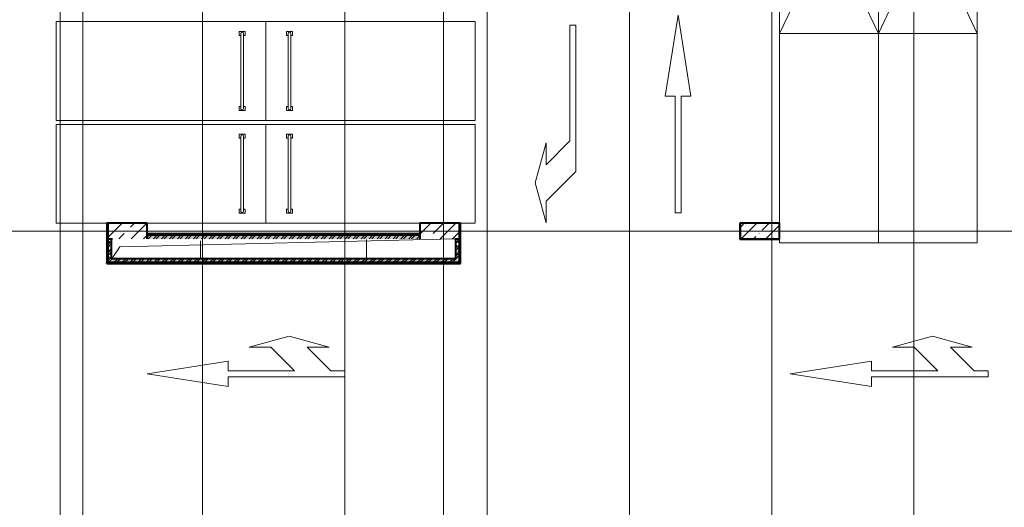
# Model space of a CAD drawing. Header units: millimetres. Extents: x 2069 to 83669, y 801 to 118701.
# Tile 104 of 145: x 23630 to 48542, y 63460 to 75804. Entities that reach past the tile are written whole.
import ezdxf

# ---------------------------------------------------------------- set-up
doc = ezdxf.new("R2010")
doc.units = ezdxf.units.MM
doc.linetypes.add('ADSK_Линия сетки', pattern=[25, 20, -2.5, 0, -2.5])
for name, color, linetype, lineweight in [('Несущие колонны', 7, 'Continuous', 18), ('Оси', 7, 'Continuous', 9), ('Парковка', 7, 'Continuous', 18), ('Стены разрез', 7, 'Continuous', 40), ('Стены штриховка', 7, 'Continuous', 40), ('Фундамент несущей конструкции', 7, 'Continuous', 18)]:
    doc.layers.add(name, color=color, linetype=linetype, lineweight=lineweight)
pattern_1 = [(50, (0, 0), (218.6211678, -19.1267987), [22.86, -251.46]), (355, (0, 0), (-42.2918743, 229.2684153), [18.288, -201.168]), (100.451, (18.22, -1.6), (176.3310746, 210.139632), [19.428, -213.708]), (46.184, (0, 60.96), (325.29495, -50.4516404), [34.29, -377.19]), (96.636, (27.1, 56.76), (284.8830085, 296.912656), [29.142, -320.562]), (351.184, (0, 60.96), (284.8858166, 296.910704), [27.432, -301.752]), (21, (30.48, 45.72), (181.9375257, -122.7183205), [22.86, -251.46]), (326, (30.48, 45.72), (74.1622266, 221.0261817), [18.288, -201.168]), (71.451, (45.64, 35.5), (256.100348, 98.305262), [19.428, -213.708]), (37.5, (0, 0), (3.70638957, 101.46589536), [3.353, -195.377, 3.353, -200.863, -201.93]), (37.5, (0, 0), (3.70638957, 101.46589536), [-402.946, 3.353, -198.577]), (7.5, (0, 0), (80.18357624, 120.2165259), [3.353, -113.081, 3.353, -190.805, -76.962]), (7.5, (0, 0), (80.18357624, 120.2165259), [-310.591, 3.353, -73.609]), (327.5, (-67.97, 0), (162.70864647, -6.87497134), [3.353, -72.847, 3.353, -234.391, -315.468]), (327.5, (-67.97, 0), (162.70864647, -6.87497134), [-313.944, 3.353, -312.115]), (317.5, (-98.45, 0), (177.7546761, 30.511831), [3.353, -95.707, 3.353, -154.534, -224.028]), (317.5, (-98.45, 0), (177.7546761, 30.511831), [-256.946, 3.353, -220.675])]
pattern_2 = [(45, (0, 0), (-101.0278814, 101.0278814), []), (45, (67.35, 0), (-101.0278814, 101.0278814), [])]
pattern_3 = [(0, (0, 0), (406.4, 101.6), [33.528, -271.272, 33.528, -271.272, -1625.6]), (0, (0, 0), (406.4, 101.6), [-609.6, 33.528, -576.072, 33.528, -271.272, -711.2]), (0, (0, 0), (406.4, 101.6), [-1524, 33.528, -169.672, 33.528, -474.472]), (120, (152.4, 50.8), (-291.188181, 301.1527241), [33.528, -271.272, 33.528, -271.272, -1625.6]), (120, (152.4, 50.8), (-291.188181, 301.1527241), [-609.6, 33.528, -576.072, 33.528, -271.272, -711.2]), (120, (152.4, 50.8), (-291.188181, 301.1527241), [-1524, 33.528, -169.672, 33.528, -474.472]), (240, (203.2, 254), (-115.211819, -402.7527241), [33.528, -271.272, 33.528, -271.272, -1625.6]), (240, (203.2, 254), (-115.211819, -402.7527241), [-609.6, 33.528, -576.072, 33.528, -271.272, -711.2]), (240, (203.2, 254), (-115.211819, -402.7527241), [-1524, 33.528, -169.672, 33.528, -474.472])]

# ---------------------------------------------------------------- blocks, each defined once
blk = doc.blocks.new('199_Парковочные места 3 класса и МГН - Малый класс-5604841-Оборудование_B2_-11_400__На лист секция 6_-11_400')
at = {"layer": 'Парковка', "color": 253, "true_color": 0xaaaaaa}
for p, q in [((2500, 5300), (0, 5300)), ((0, 5300), (0, 0)), ((2500, 2300), (2500, 5300)), ((250, 4775), (350, 4775)), ((250, 4625), (250, 4775)), ((300, 4735), (2200, 4735)), ((350, 4735), (350, 4775)), ((2150, 4735), (2150, 4775)), ((2150, 4775), (2250, 4775)), ((2250, 4625), (2250, 4775)), ((250, 4625), (350, 4625)), ((300, 4665), (2200, 4665)), ((350, 4625), (350, 4665)), ((2150, 4625), (2150, 4665)), ((2150, 4625), (2250, 4625)), ((2500, 0), (2500, 1275)), ((0, 0), (2500, 0))]:
    blk.add_line(p, q, dxfattribs=at)
for centre, start, end in [((300, 4700), 90, 270), ((2200, 4700), 270, 90)]:
    blk.add_arc(centre, 35, start, end, dxfattribs=at)
blk = doc.blocks.new('199_Парковочные места 3 класса и МГН - Средний класс-5604842-Оборудование_B2_-11_400__На лист секция 6_-11_400')
at = {"layer": 'Парковка', "color": 253, "true_color": 0xaaaaaa}
for p, q in [((2500, 5300), (0, 5300)), ((0, 5300), (0, 0)), ((2500, 0), (2500, 5300)), ((250, 4775), (350, 4775)), ((250, 4625), (250, 4775)), ((300, 4735), (2200, 4735)), ((350, 4735), (350, 4775)), ((2150, 4735), (2150, 4775)), ((2150, 4775), (2250, 4775)), ((2250, 4625), (2250, 4775)), ((250, 4625), (350, 4625)), ((300, 4665), (2200, 4665)), ((350, 4625), (350, 4665)), ((2150, 4625), (2150, 4665)), ((2150, 4625), (2250, 4625)), ((0, 0), (2500, 0))]:
    blk.add_line(p, q, dxfattribs=at)
for centre, start, end in [((300, 4700), 90, 270), ((2200, 4700), 270, 90)]:
    blk.add_arc(centre, 35, start, end, dxfattribs=at)
blk = doc.blocks.new('199_Парковочные места 3 класса и МГН - Малый класс-V13-Оборудование_B2_-11_400__На лист секция 6_-11_400')
at = {"layer": 'Парковка', "color": 253, "true_color": 0xaaaaaa}
for p, q in [((0, -5300), (0, 0)), ((0, 0), (2500, 0)), ((2500, 0), (2500, -375)), ((2500, -1400), (2500, -5300)), ((250, -4625), (250, -4775)), ((250, -4625), (350, -4625)), ((300, -4665), (2200, -4665)), ((350, -4625), (350, -4665)), ((2150, -4625), (2150, -4665)), ((2150, -4625), (2250, -4625)), ((2250, -4625), (2250, -4775)), ((250, -4775), (350, -4775)), ((300, -4735), (2200, -4735)), ((350, -4735), (350, -4775)), ((2150, -4735), (2150, -4775)), ((2150, -4775), (2250, -4775)), ((2500, -5300), (0, -5300))]:
    blk.add_line(p, q, dxfattribs=at)
for centre, start, end in [((300, -4700), 90, 270), ((2200, -4700), 270, 90)]:
    blk.add_arc(centre, 35, start, end, dxfattribs=at)
blk = doc.blocks.new('199_Парковочные места 3 класса и МГН - Средний класс-5604846-Оборудование_B2_-11_400__На лист секция 6_-11_400')
at = {"layer": 'Парковка', "color": 253, "true_color": 0xaaaaaa}
for p, q in [((0, -5300), (0, 0)), ((0, 0), (2500, 0)), ((2500, 0), (2500, -5300)), ((250, -4625), (250, -4775)), ((250, -4625), (350, -4625)), ((300, -4665), (2200, -4665)), ((350, -4625), (350, -4665)), ((2150, -4625), (2150, -4665)), ((2150, -4625), (2250, -4625)), ((2250, -4625), (2250, -4775)), ((250, -4775), (350, -4775)), ((300, -4735), (2200, -4735)), ((350, -4735), (350, -4775)), ((2150, -4735), (2150, -4775)), ((2150, -4775), (2250, -4775)), ((2500, -5300), (0, -5300))]:
    blk.add_line(p, q, dxfattribs=at)
for centre, start, end in [((300, -4700), 90, 270), ((2200, -4700), 270, 90)]:
    blk.add_arc(centre, 35, start, end, dxfattribs=at)
blk = doc.blocks.new('199_Парковочные места 3 класса и МГН - Средний класс-V15-Оборудование_B2_-11_400__На лист секция 6_-11_400')
at = {"layer": 'Парковка', "color": 253, "true_color": 0xaaaaaa}
for p, q in [((0, -5300), (0, 0)), ((0, 0), (2500, 0)), ((2500, 0), (2500, -100)), ((2500, -500), (2500, -5300)), ((2500, -5300), (0, -5300))]:
    blk.add_line(p, q, dxfattribs=at)
blk = doc.blocks.new('199_Парковочные места 3 класса и МГН - Средний класс-5604848-Оборудование_B2_-11_400__На лист секция 6_-11_400')
at = {"layer": 'Парковка', "color": 253, "true_color": 0xaaaaaa}
for p, q in [((0, -5300), (0, 0)), ((0, 0), (2500, 0)), ((2500, 0), (2500, -5300)), ((2500, -5300), (0, -5300))]:
    blk.add_line(p, q, dxfattribs=at)
blk = doc.blocks.new('199_Парковочные места 3 класса и МГН - Средний класс-5604847-Оборудование_B2_-11_400__На лист секция 6_-11_400')
at = {"layer": 'Парковка', "color": 253, "true_color": 0xaaaaaa}
for p, q in [((0, -5300), (2500, 0)), ((0, 0), (2500, -5300)), ((0, -5300), (0, 0)), ((0, 0), (2500, 0)), ((2500, 0), (2500, -5300)), ((250, -4625), (250, -4775)), ((250, -4625), (350, -4625)), ((300, -4665), (2200, -4665)), ((350, -4625), (350, -4665)), ((2150, -4625), (2150, -4665)), ((2150, -4625), (2250, -4625)), ((2250, -4625), (2250, -4775)), ((250, -4775), (350, -4775)), ((300, -4735), (2200, -4735)), ((350, -4735), (350, -4775)), ((2150, -4735), (2150, -4775)), ((2150, -4775), (2250, -4775)), ((2500, -5300), (0, -5300))]:
    blk.add_line(p, q, dxfattribs=at)
for centre, start, end in [((300, -4700), 90, 270), ((2200, -4700), 270, 90)]:
    blk.add_arc(centre, 35, start, end, dxfattribs=at)
blk = doc.blocks.new('199_Паркинг_Дорожная разметка - Стрелка_Прямо_Или_Поворот-4798529-Оборудование_B2_-11_400__На лист секция 6_-11_400')
at = {"layer": 'Парковка', "color": 253, "true_color": 0xaaaaaa}
for p, q in [((-240, 2504), (-564, 450)), ((84, 450), (-240, 2504)), ((-564, 450), (-315, 450)), ((-315, 450), (-315, -2500)), ((-165, -1230), (-165, 450)), ((-165, 450), (84, 450)), ((715, -1090), (435, -80)), ((435, -80), (435, -630)), ((435, -630), (-165, -1230)), ((435, -2100), (715, -1090)), ((-165, -2150), (435, -1550)), ((435, -1550), (435, -2100)), ((-165, -2500), (-165, -2150)), ((-315, -2500), (-165, -2500))]:
    blk.add_line(p, q, dxfattribs=at)
blk = doc.blocks.new('199_Паркинг_Дорожная разметка - Стрелка_Прямое_Движение-4798525-Оборудование_B2_-11_400__На лист секция 6_-11_400')
at = {"layer": 'Парковка', "color": 253, "true_color": 0xaaaaaa}
for p, q in [((0, 2504), (-324, 450)), ((324, 450), (0, 2504)), ((-324, 450), (-75, 450)), ((-75, 450), (-75, -2500)), ((75, -2500), (75, 450)), ((75, 450), (324, 450)), ((-75, -2500), (75, -2500))]:
    blk.add_line(p, q, dxfattribs=at)
blk = doc.blocks.new('199_Паркинг_Дорожная разметка - Стрелка_Поворот-4798527-Оборудование_B2_-11_400__На лист секция 6_-11_400')
at = {"layer": 'Парковка', "color": 253, "true_color": 0xaaaaaa}
for p, q in [((495, 1490), (215, 2500)), ((215, 2500), (215, 1950)), ((215, 1950), (-535, 1200)), ((215, 480), (495, 1490)), ((-535, 1200), (-535, -2500)), ((-385, 430), (215, 1030)), ((215, 1030), (215, 480)), ((-385, -2500), (-385, 430)), ((-535, -2500), (-385, -2500))]:
    blk.add_line(p, q, dxfattribs=at)
blk = doc.blocks.new('135_SLK_GD_AR_rvt-1-Оборудование_B2_-11_400__На лист секция 6_-11_400')
at = {"layer": 'Стены разрез', "lineweight": 9, "true_color": 0xaaaaaa}
h = blk.add_hatch(dxfattribs=at)
h.set_pattern_fill('FP_4', color=253, style=0, pattern_type=2)
h.set_pattern_definition(pattern_3)
h.paths.add_polyline_path([(-13032410, -9221200), (-13032410, -9220200), (-13032430, -9220200), (-13032430, -9221200)])
h = blk.add_hatch(dxfattribs=at)
h.set_pattern_fill('FP_4', color=253, style=0, pattern_type=2)
h.set_pattern_definition(pattern_3)
h.paths.add_polyline_path([(-13023490, -9221220), (-13023490, -9220200), (-13023510, -9220200), (-13023510, -9221220)])
h = blk.add_hatch(dxfattribs=at)
h.set_pattern_fill('FP_4', color=253, style=0, pattern_type=2)
h.set_pattern_definition(pattern_3)
h.paths.add_polyline_path([(-13024510, -9220500), (-13024510, -9220480), (-13031410, -9220480), (-13031410, -9220500), (-13024722, -9220500)])
h = blk.add_hatch(dxfattribs=at)
h.set_pattern_fill('FP_1', color=253, style=0, pattern_type=2)
h.set_pattern_definition(pattern_1)
h.paths.add_polyline_path([(-13024510, -9220600), (-13024510, -9220500), (-13031410, -9220500), (-13031410, -9220600), (-13024722, -9220600)])
h = blk.add_hatch(dxfattribs=at)
h.set_pattern_fill('FP_2', color=253, style=0, pattern_type=2)
h.set_pattern_definition(pattern_2)
h.paths.add_polyline_path([(-13024510, -9220600), (-13024510, -9220500), (-13031410, -9220500), (-13031410, -9220600), (-13024722, -9220600)])
h = blk.add_hatch(dxfattribs=at)
h.set_pattern_fill('FP_1', color=253, style=0, pattern_type=2)
h.set_pattern_definition(pattern_1)
h.paths.add_polyline_path([(-13032310, -9221200), (-13032310, -9220600), (-13032410, -9220600), (-13032410, -9221200)])
h = blk.add_hatch(dxfattribs=at)
h.set_pattern_fill('FP_2', color=253, style=0, pattern_type=2)
h.set_pattern_definition(pattern_2)
h.paths.add_polyline_path([(-13032310, -9221200), (-13032310, -9220600), (-13032410, -9220600), (-13032410, -9221200)])
h = blk.add_hatch(dxfattribs=at)
h.set_pattern_fill('FP_1', color=253, style=0, pattern_type=2)
h.set_pattern_definition(pattern_1)
h.paths.add_polyline_path([(-13023510, -9221100), (-13023510, -9220600), (-13023610, -9220600), (-13023610, -9221100)])
h = blk.add_hatch(dxfattribs=at)
h.set_pattern_fill('FP_2', color=253, style=0, pattern_type=2)
h.set_pattern_definition(pattern_2)
h.paths.add_polyline_path([(-13023510, -9221100), (-13023510, -9220600), (-13023610, -9220600), (-13023610, -9221100)])
h = blk.add_hatch(dxfattribs=at)
h.set_pattern_fill('FP_4', color=253, style=0, pattern_type=2)
h.set_pattern_definition(pattern_3)
h.paths.add_polyline_path([(-13023510, -9221220), (-13023510, -9221200), (-13032430, -9221200), (-13032430, -9221220), (-13024722, -9221220)])
h = blk.add_hatch(dxfattribs=at)
h.set_pattern_fill('FP_1', color=253, style=0, pattern_type=2)
h.set_pattern_definition(pattern_1)
h.paths.add_polyline_path([(-13023510, -9221200), (-13023510, -9221100), (-13032310, -9221100), (-13032310, -9221200), (-13024722, -9221200)])
h = blk.add_hatch(dxfattribs=at)
h.set_pattern_fill('FP_2', color=253, style=0, pattern_type=2)
h.set_pattern_definition(pattern_2)
h.paths.add_polyline_path([(-13023510, -9221200), (-13023510, -9221100), (-13032310, -9221100), (-13032310, -9221200), (-13024722, -9221200)])
at = {"color": 253, "lineweight": 18, "true_color": 0xaaaaaa}
for p, q in [((-13032103, -9220798), (-13032290, -9221080)), ((-13023630, -9220600), (-13032103, -9220798))]:
    blk.add_line(p, q, dxfattribs=at)
at = {"layer": 'Стены разрез', "color": 253, "true_color": 0xaaaaaa}
for p, q in [((-13032430, -9220198), (-13032435, -9220198)), ((-13032435, -9220198), (-13032435, -9220200)), ((-13032435, -9220200), (-13032435, -9221200)), ((-13031408, -9220198), (-13032430, -9220198)), ((-13031408, -9220200), (-13031408, -9220198)), ((-13031408, -9220455), (-13031408, -9220200)), ((-13024510, -9220198), (-13024512, -9220198)), ((-13024512, -9220198), (-13024512, -9220455)), ((-13023490, -9220198), (-13024510, -9220198)), ((-13023485, -9220198), (-13023490, -9220198)), ((-13023485, -9220200), (-13023485, -9220198)), ((-13023485, -9221225), (-13023485, -9220200)), ((-13016410, -9220198), (-13016412, -9220198)), ((-13016412, -9220198), (-13016412, -9220602)), ((-13015408, -9220198), (-13016410, -9220198)), ((-13015408, -9220200), (-13015408, -9220198)), ((-13015408, -9220602), (-13015408, -9220200)), ((-13031410, -9220455), (-13031408, -9220455)), ((-13024510, -9220475), (-13031410, -9220475)), ((-13024510, -9220500), (-13031410, -9220500)), ((-13031410, -9220500), (-13024510, -9220500)), ((-13024512, -9220455), (-13024510, -9220455)), ((-13032410, -9220600), (-13032410, -9221200)), ((-13032410, -9221200), (-13032410, -9220600)), ((-13032310, -9221100), (-13032310, -9220600)), ((-13023610, -9220600), (-13023610, -9221100)), ((-13023510, -9221100), (-13023510, -9220600)), ((-13023510, -9220600), (-13023510, -9221200)), ((-13016412, -9220602), (-13016410, -9220602)), ((-13016410, -9220602), (-13015410, -9220602)), ((-13015410, -9220602), (-13015408, -9220602)), ((-13032435, -9221200), (-13032435, -9221220)), ((-13032435, -9221220), (-13032435, -9221225)), ((-13032435, -9221225), (-13023510, -9221225)), ((-13032410, -9221200), (-13032310, -9221200)), ((-13023510, -9221200), (-13032410, -9221200)), ((-13023610, -9221100), (-13032310, -9221100)), ((-13032310, -9221200), (-13023510, -9221200)), ((-13023510, -9221200), (-13023510, -9221100)), ((-13023510, -9221225), (-13023490, -9221225)), ((-13023490, -9221225), (-13023485, -9221225))]:
    blk.add_line(p, q, dxfattribs=at)
at = {"layer": 'Стены штриховка', "color": 253, "true_color": 0xaaaaaa}
for p, q in [((-13032430, -9220200), (-13032430, -9220198)), ((-13032410, -9220200), (-13032430, -9220200)), ((-13032430, -9220200), (-13032430, -9221200)), ((-13023490, -9220200), (-13023510, -9220200)), ((-13023490, -9220198), (-13023490, -9220200)), ((-13023490, -9221220), (-13023490, -9220200)), ((-13024510, -9220480), (-13031410, -9220480)), ((-13032430, -9221220), (-13032430, -9221200)), ((-13032430, -9221220), (-13023510, -9221220)), ((-13023490, -9221220), (-13023510, -9221220))]:
    blk.add_line(p, q, dxfattribs=at)
at = {"layer": 'Парковка', "color": 253, "lineweight": 18, "true_color": 0xaaaaaa}
for name, p, rotation in [('199_Парковочные места 3 класса и МГН - Средний класс-5604847-Оборудование_B2_-11_400__На лист секция 6_-11_400', (-13012910, -9215400), 180), ('199_Парковочные места 3 класса и МГН - Средний класс-5604847-Оборудование_B2_-11_400__На лист секция 6_-11_400', (-13010410, -9215400), 180), ('199_Парковочные места 3 класса и МГН - Средний класс-5604842-Оборудование_B2_-11_400__На лист секция 6_-11_400', (-13033710, -9215100), 270.0000000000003), ('199_Парковочные места 3 класса и МГН - Средний класс-5604846-Оборудование_B2_-11_400__На лист секция 6_-11_400', (-13023110, -9215100), 269.999999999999), ('199_Паркинг_Дорожная разметка - Стрелка_Поворот-4798527-Оборудование_B2_-11_400__На лист секция 6_-11_400', (-13021103, -9217690), 180), ('199_Парковочные места 3 класса и МГН - Средний класс-V15-Оборудование_B2_-11_400__На лист секция 6_-11_400', (-13012910, -9220700), 180), ('199_Парковочные места 3 класса и МГН - Средний класс-5604848-Оборудование_B2_-11_400__На лист секция 6_-11_400', (-13010410, -9220700), 180), ('199_Парковочные места 3 класса и МГН - Малый класс-5604841-Оборудование_B2_-11_400__На лист секция 6_-11_400', (-13033710, -9217700), 270.0000000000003), ('199_Парковочные места 3 класса и МГН - Малый класс-V13-Оборудование_B2_-11_400__На лист секция 6_-11_400', (-13023110, -9217700), 269.999999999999), ('199_Паркинг_Дорожная разметка - Стрелка_Прямо_Или_Поворот-4798529-Оборудование_B2_-11_400__На лист секция 6_-11_400', (-13028910, -9223774), 89.9999999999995), ('199_Паркинг_Дорожная разметка - Стрелка_Прямо_Или_Поворот-4798529-Оборудование_B2_-11_400__На лист секция 6_-11_400', (-13012635, -9223774), 89.9999999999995)]:
    blk.add_blockref(name, p, dxfattribs=dict(at, rotation=rotation))
blk.add_blockref('199_Паркинг_Дорожная разметка - Стрелка_Прямое_Движение-4798525-Оборудование_B2_-11_400__На лист секция 6_-11_400', (-13017977, -9217440), dxfattribs=at)
blk = doc.blocks.new('Бетон-Прямоугольная-Колонна - CLM_Подземные этажи_В40-400х1000-V73-Оборудование_B2_-11_400__На лист секция 6_-11_400')
at = {"layer": 'Несущие колонны', "lineweight": 9, "true_color": 0xaaaaaa}
h = blk.add_hatch(dxfattribs=at)
h.set_pattern_fill('FP_37', color=253, style=0, pattern_type=2)
h.set_pattern_definition([(315, (9220400.3, -13031909.66), (314.308964, 314.308964), []), (315, (9220400.3, -13032223.97), (314.308964, 314.308964), [555.625, -111.125, 3.353, -107.772])])
h.paths.add_polyline_path([(-200, 500), (-200, -500), (200, -500), (200, 500)])
at = {"layer": 'Несущие колонны', "color": 253, "lineweight": 40, "true_color": 0xaaaaaa}
for p, q in [((200, 500), (-200, 500)), ((-200, 500), (-200, 380)), ((200, -500), (200, 500)), ((-200, -500), (200, -500))]:
    blk.add_line(p, q, dxfattribs=at)
blk = doc.blocks.new('Бетон-Прямоугольная-Колонна - CLM_Подземные этажи_В40-400х1000-V74-Оборудование_B2_-11_400__На лист секция 6_-11_400')
at = {"layer": 'Несущие колонны', "lineweight": 9, "true_color": 0xaaaaaa}
h = blk.add_hatch(dxfattribs=at)
h.set_pattern_fill('FP_38', color=253, style=0, pattern_type=2)
h.set_pattern_definition([(315, (9220400.3, -13024009.66), (314.308964, 314.308964), []), (315, (9220400.3, -13024323.97), (314.308964, 314.308964), [555.625, -111.125, 3.353, -107.772])])
h.paths.add_polyline_path([(-200, 500), (-200, -500), (200, -500), (200, 500)])
at = {"layer": 'Несущие колонны', "color": 253, "lineweight": 40, "true_color": 0xaaaaaa}
for p, q in [((200, 500), (-200, 500)), ((200, -500), (200, 500)), ((-200, -380), (-200, -500)), ((-200, -500), (200, -500))]:
    blk.add_line(p, q, dxfattribs=at)
blk = doc.blocks.new('Бетон-Прямоугольная-Колонна - CLM_Подземные этажи_В40-400х1000-V75-Оборудование_B2_-11_400__На лист секция 6_-11_400')
at = {"layer": 'Несущие колонны', "lineweight": 9, "true_color": 0xaaaaaa}
h = blk.add_hatch(dxfattribs=at)
h.set_pattern_fill('FP_39', color=253, style=0, pattern_type=2)
h.set_pattern_definition([(315, (9220400.3, -13015909.66), (314.308964, 314.308964), []), (315, (9220400.3, -13016223.97), (314.308964, 314.308964), [555.625, -111.125, 3.353, -107.772])])
h.paths.add_polyline_path([(-200, 500), (-200, -500), (200, -500), (200, 500)])
at = {"layer": 'Несущие колонны', "color": 253, "lineweight": 40, "true_color": 0xaaaaaa}
for p, q in [((200, 500), (-200, 500)), ((-200, 500), (-200, -500)), ((200, -500), (200, 500)), ((-200, -500), (200, -500))]:
    blk.add_line(p, q, dxfattribs=at)
blk = doc.blocks.new('135_SLK_GD_KR_rvt-1-Оборудование_B2_-11_400__На лист секция 6_-11_400')
at = {"layer": 'Фундамент несущей конструкции', "color": 253, "true_color": 0xaaaaaa}
for p, q in [((-13030060, -9221100), (-13030060, -9220651)), ((-13025860, -9220618), (-13025860, -9221100))]:
    blk.add_line(p, q, dxfattribs=at)
at = {"layer": 'Несущие колонны', "color": 253, "lineweight": 18, "true_color": 0xaaaaaa, "rotation": 90.00000000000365}
for name, p in [('Бетон-Прямоугольная-Колонна - CLM_Подземные этажи_В40-400х1000-V73-Оборудование_B2_-11_400__На лист секция 6_-11_400', (-13031910, -9220400)), ('Бетон-Прямоугольная-Колонна - CLM_Подземные этажи_В40-400х1000-V74-Оборудование_B2_-11_400__На лист секция 6_-11_400', (-13024010, -9220400)), ('Бетон-Прямоугольная-Колонна - CLM_Подземные этажи_В40-400х1000-V75-Оборудование_B2_-11_400__На лист секция 6_-11_400', (-13015910, -9220400))]:
    blk.add_blockref(name, p, dxfattribs=at)
blk = doc.blocks.new('A$C946fac60')
at = {"layer": 'Оси', "color": 253, "linetype": 'ADSK_Линия сетки', "true_color": 0xaaaaaa}
for p, q in [((21702.7, 800), (21702.7, 90869.8)), ((22272.7, 800), (22272.7, 90869.8)), ((25302.7, 800), (25302.7, 90869.8)), ((28902.7, 800), (28902.7, 90869.8)), ((31402.7, 800), (31402.7, 90869.8)), ((32502.7, 800), (32502.7, 90869.8)), ((36102.7, 800), (36102.7, 90869.8)), ((39702.7, 800), (39702.7, 90869.8)), ((43302.7, 800), (43302.7, 90869.8)), ((78533.6, 47631.6), (6248, 47631.6))]:
    blk.add_line(p, q, dxfattribs=at)
at = {"lineweight": 5}
for name in ['135_SLK_GD_KR_rvt-1-Оборудование_B2_-11_400__На лист секция 6_-11_400', '135_SLK_GD_AR_rvt-1-Оборудование_B2_-11_400__На лист секция 6_-11_400']:
    blk.add_blockref(name, (13055312.4, 9268031.9), dxfattribs=at)

msp = doc.modelspace()

# ---------------------------------------------------------------- block references
msp.add_blockref('A$C946fac60', (2954, 22822))

doc.saveas('drawing.dxf')
